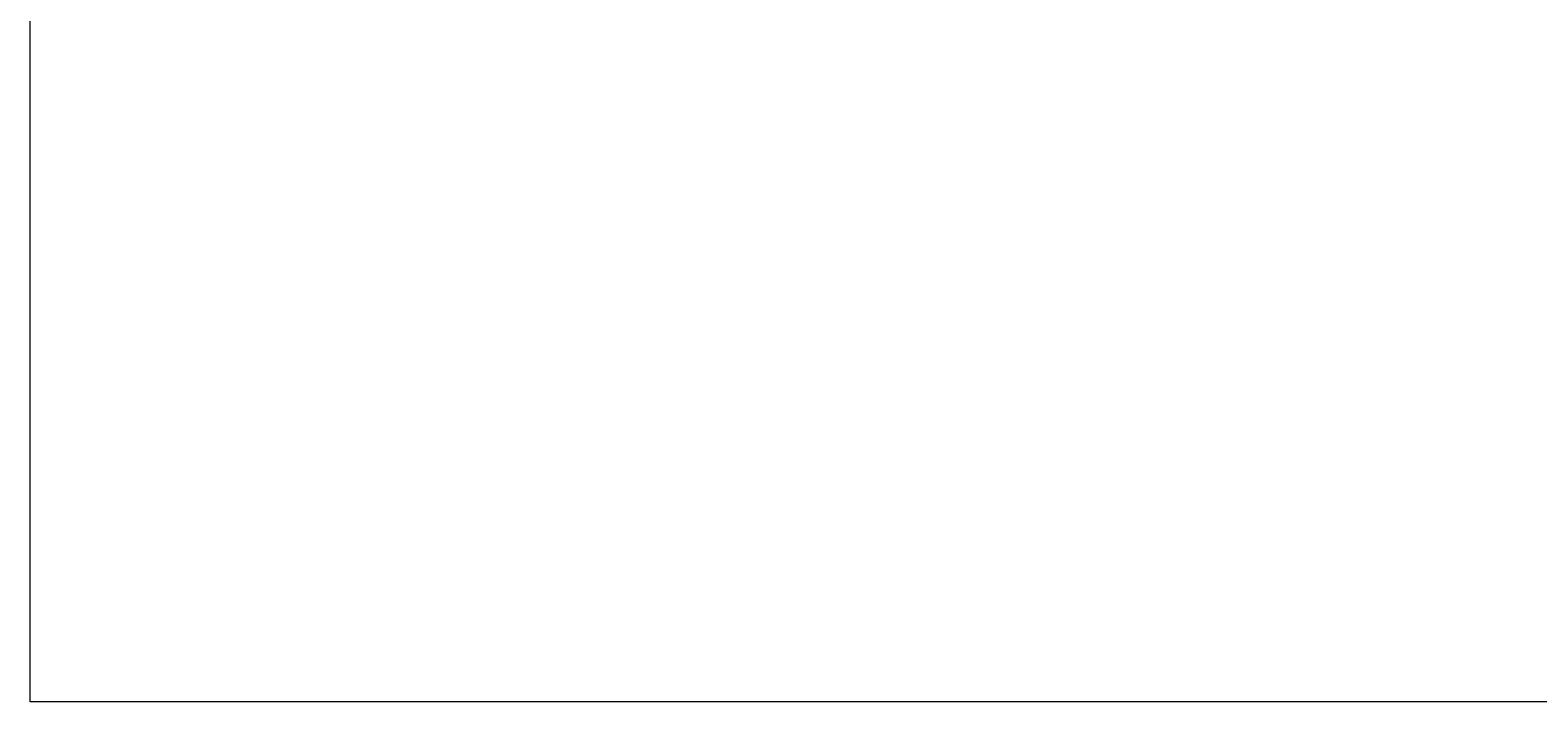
# Model space of a CAD drawing. Extents: x -388 to 987, y 70 to 322.
# Tile 1 of 16: x -388 to -149, y 70 to 177. Entities that reach past the tile are written whole.
import ezdxf

# ---------------------------------------------------------------- set-up
doc = ezdxf.new("R2010")
doc.units = 0
doc.header["$MEASUREMENT"] = 0
doc.layers.add('B_ANNO_NOPLOT', color=47, linetype='Continuous', lineweight=18, plot=False)

# ---------------------------------------------------------------- blocks, each defined once
blk = doc.blocks.new('*U118')
at = {"layer": 'B_ANNO_NOPLOT', "transparency": 33554687, "flags": 128}
blk.add_lwpolyline([(0, 0), (0, 252), (323.9277, 252), (323.9277, 238.8552), (378, 238.8552), (378, 40.4996), (316.5708, 40.4996), (316.5708, 0)], close=True, dxfattribs=at)

msp = doc.modelspace()

# ---------------------------------------------------------------- block references
msp.add_blockref('*U118', (-387.99, 70.01))

doc.saveas('drawing.dxf')
